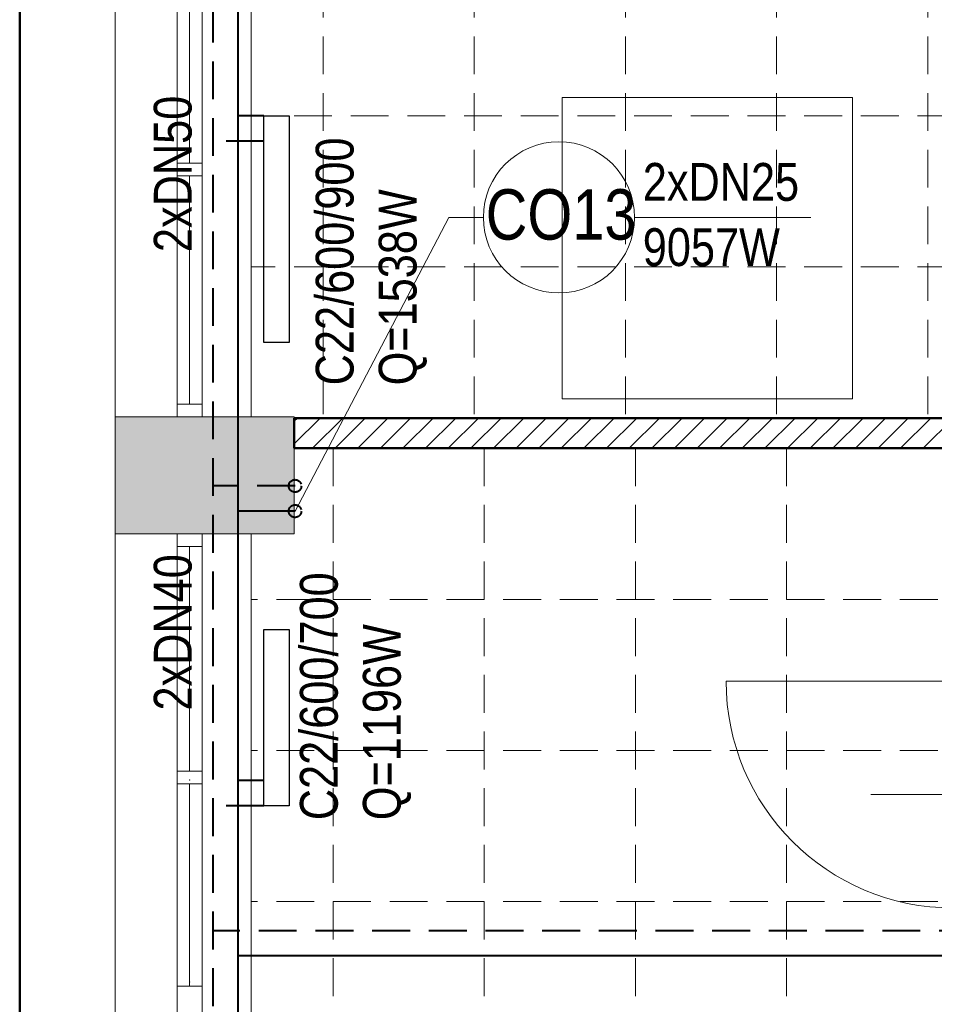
# Model space of a CAD drawing. Header units: millimetres. Extents: x -23540 to 53212, y -37964 to 41185.
# Tile 5 of 203: x -17383 to -17020, y -31611 to -31220. Entities that reach past the tile are written whole.
import ezdxf

# ---------------------------------------------------------------- set-up
doc = ezdxf.new("R2010")
doc.units = ezdxf.units.MM
doc.linetypes.add('DASHED', pattern=[0.75, 0.5, -0.25])
doc.linetypes.add('DASHEDX2', pattern=[1.5, 1, -0.5])
doc.layers.get('0').update_dxf_attribs({"lineweight": 18})
for name, color, linetype, lineweight in [('M_Ramki rysunków', 2, 'Continuous', 18), ('mm_CO_opisy', 5, 'Continuous', 9), ('mm_CO_rury', 84, 'Continuous', 40), ('mm_grzejniki', 30, 'Continuous', 30), ('PG_PRZERYWANE_ŚREDNIE', 1, 'DASHEDX2', 18), ('PG_WIDOKOWE_CIENKIE', 1, 'Continuous', 18), ('PG_ŚCIANY_DZIAŁOWE', 3, 'Continuous', 18), ('WYPOSAŻENIE GARAŻU', 253, 'Continuous', 5)]:
    doc.layers.add(name, color=color, linetype=linetype, lineweight=lineweight)
doc.styles.get("Standard").update_dxf_attribs({"font": 'arial.ttf'})

# ---------------------------------------------------------------- blocks, each defined once
blk = doc.blocks.new('dr1h901')
at = {"color": 0}
blk.add_line((-0.5, 0), (-0.5, 1), dxfattribs=at)
blk.add_line((0, 0.3622), (0, -0.2655))
blk.add_arc((-0.5, 0), 1, 0, 90, dxfattribs=at)

msp = doc.modelspace()

# ---------------------------------------------------------------- hatches: boundary and pattern name
at = {"layer": 'PG_ŚCIANY_DZIAŁOWE', "true_color": 0x636466, "transparency": 33554610}
h = msp.add_hatch(color=251, dxfattribs=at)
h.dxf.hatch_style = 1
h.paths.add_polyline_path([(-17273.79, -31377.69), (-17344.79, -31377.69), (-17344.79, -31424.19), (-17290.79, -31424.19), (-17273.79, -31424.19)])

# ---------------------------------------------------------------- linework, layer by layer
at = {"color": 251, "true_color": 0x636466}
for p, q in [((-17344.79, -31740.19), (-17344.79, -29577.69)), ((-17320.29, -31377.69), (-17320.29, -30823.69)), ((-17310.29, -31377.69), (-17310.29, -30823.69)), ((-17290.79, -30823.69), (-17290.79, -31377.69)), ((-17315.29, -31277.03), (-17315.29, -31191.36)), ((-17310.29, -31277.03), (-17320.29, -31277.03)), ((-17310.29, -31282.03), (-17320.29, -31282.03)), ((-17315.29, -31372.69), (-17315.29, -31282.03)), ((-17310.29, -31372.69), (-17320.29, -31372.69)), ((-17273.79, -31377.69), (-17344.79, -31377.69)), ((-17310.29, -31377.69), (-17320.29, -31377.69)), ((-17273.79, -31424.19), (-17273.79, -31377.69)), ((-17273.79, -31378.19), (-16744.29, -31378.19)), ((-17273.79, -31390.19), (-17273.79, -31378.19)), ((-16744.29, -31390.19), (-17273.79, -31390.19)), ((-17290.79, -31424.19), (-17344.79, -31424.19)), ((-17320.29, -31702.19), (-17320.29, -31424.19)), ((-17310.29, -31424.19), (-17320.29, -31424.19)), ((-17310.29, -31702.19), (-17310.29, -31424.19)), ((-17273.79, -31424.19), (-17290.79, -31424.19)), ((-17290.79, -31424.19), (-17290.79, -31740.19)), ((-17290.79, -31424.19), (-17273.79, -31424.19)), ((-17310.29, -31429.19), (-17320.29, -31429.19)), ((-17315.29, -31518.44), (-17315.29, -31429.19)), ((-17310.29, -31518.44), (-17320.29, -31518.44)), ((-17310.29, -31523.44), (-17320.29, -31523.44)), ((-17315.29, -31603.69), (-17315.29, -31523.44)), ((-17310.29, -31603.69), (-17320.29, -31603.69))]:
    msp.add_line(p, q, dxfattribs=at)
for p in [(-17315.29, -31279.53), (-17315.29, -31279.53), (-17315.29, -31279.53), (-17315.29, -31279.53), (-17315.29, -31521.86), (-17315.29, -31521.86), (-17315.29, -31521.86), (-17315.29, -31521.86), (-17315.29, -31602.03), (-17315.29, -31602.03), (-17315.29, -31602.03), (-17315.29, -31602.03)]:
    msp.add_point(p, dxfattribs=at)
at = {"layer": 'M_Ramki rysunków', "color": 18, "lineweight": 50, "true_color": 0x000000}
msp.add_line((-17382.74, -32853.21), (-17382.74, -28753.21), dxfattribs=at)
at = {"layer": 'mm_CO_opisy'}
for p, q in [((-17212.42, -31298.54), (-17273.43, -31415.16)), ((-17198.67, -31298.54), (-17212.42, -31298.54)), ((-17138.67, -31298.54), (-17068.67, -31298.54))]:
    msp.add_line(p, q, dxfattribs=at)
msp.add_circle((-17168.67, -31298.54), 30, dxfattribs=at)
at = {"layer": 'mm_CO_rury', "linetype": 'DASHED', "ltscale": 30}
for p, q in [((-17306.08, -29594.15), (-17306.08, -32010.86)), ((-17285.79, -31268.26), (-17306.08, -31268.26)), ((-17273.43, -31405.16), (-17306.08, -31405.16)), ((-17285.79, -31532.11), (-17306.08, -31532.11)), ((-16890.29, -31581.75), (-17306.08, -31581.75))]:
    msp.add_line(p, q, dxfattribs=at)
at = {"layer": 'mm_CO_rury'}
for p, q in [((-17296.08, -29604.15), (-17296.08, -32000.86)), ((-17285.79, -31258.26), (-17296.08, -31258.26)), ((-17273.43, -31415.16), (-17296.08, -31415.16)), ((-17285.79, -31522.11), (-17296.08, -31522.11)), ((-16840.29, -31591.75), (-17296.08, -31591.75))]:
    msp.add_line(p, q, dxfattribs=at)
at = {"layer": 'mm_CO_rury', "linetype": 'DASHED', "ltscale": 30}
for centre in [(-17273.43, -31405.16), (-17273.43, -31415.16)]:
    msp.add_circle(centre, 2.5, dxfattribs=at)
at = {"layer": 'mm_grzejniki', "lineweight": 30}
for points in [[(-17285.79, -31348.26), (-17285.79, -31258.26), (-17275.79, -31258.26), (-17275.79, -31348.26)], [(-17285.79, -31532.11), (-17285.79, -31462.11), (-17275.79, -31462.11), (-17275.79, -31532.11)]]:
    msp.add_lwpolyline(points, close=True, dxfattribs=at)
at = {"layer": 'PG_PRZERYWANE_ŚREDNIE', "color": 251, "lineweight": 15, "ltscale": 15, "true_color": 0x636466}
for p, q in [((-17262.29, -30416.69), (-17262.29, -31378.19)), ((-17202.29, -30416.69), (-17202.29, -31378.19)), ((-17142.29, -30416.69), (-17142.29, -31378.19)), ((-17082.29, -30416.69), (-17082.29, -31378.19)), ((-17022.29, -30416.69), (-17022.29, -31378.19)), ((-16696.29, -31258.19), (-17290.79, -31258.19)), ((-16696.29, -31318.19), (-17290.79, -31318.19)), ((-16744.29, -31378.19), (-17273.79, -31378.19)), ((-17258.29, -31390.19), (-17258.29, -31707.19)), ((-17198.29, -31390.19), (-17198.29, -31707.19)), ((-17138.29, -31390.19), (-17138.29, -31707.19)), ((-17078.29, -31390.19), (-17078.29, -31707.19)), ((-17018.29, -31450.19), (-17290.79, -31450.19)), ((-17018.29, -31510.19), (-17290.79, -31510.19)), ((-17018.29, -31570.19), (-17290.79, -31570.19))]:
    msp.add_line(p, q, dxfattribs=at)
at = {"layer": 'PG_WIDOKOWE_CIENKIE', "color": 251, "lineweight": 13, "true_color": 0x636466}
for p, q in [((-17167.44, -31370.56), (-17167.44, -31250.97)), ((-17167.44, -31250.97), (-17052.08, -31250.97)), ((-17052.08, -31250.97), (-17052.08, -31370.56)), ((-17052.08, -31370.56), (-17167.44, -31370.56))]:
    msp.add_line(p, q, dxfattribs=at)
at = {"layer": 'PG_WIDOKOWE_CIENKIE', "color": 251, "lineweight": 50, "true_color": 0x636466}
for p, q in [((-17273.79, -31378.19), (-16744.29, -31378.19)), ((-17273.79, -31378.19), (-17273.79, -31390.19)), ((-17273.79, -31390.19), (-16744.29, -31390.19))]:
    msp.add_line(p, q, dxfattribs=at)
at = {"layer": 'PG_WIDOKOWE_CIENKIE', "color": 251, "linetype": 'Continuous', "lineweight": 18, "true_color": 0x636466}
for p, q in [((-17273.79, -31379.51), (-17272.47, -31378.19)), ((-17273.79, -31388.49), (-17263.49, -31378.19)), ((-17266.51, -31390.19), (-17254.51, -31378.19)), ((-17257.53, -31390.19), (-17245.53, -31378.19)), ((-17248.55, -31390.19), (-17236.55, -31378.19)), ((-17239.57, -31390.19), (-17227.57, -31378.19)), ((-17230.59, -31390.19), (-17218.59, -31378.19)), ((-17221.61, -31390.19), (-17209.61, -31378.19)), ((-17212.63, -31390.19), (-17200.63, -31378.19)), ((-17203.65, -31390.19), (-17191.65, -31378.19)), ((-17194.67, -31390.19), (-17182.67, -31378.19)), ((-17185.69, -31390.19), (-17173.69, -31378.19)), ((-17176.71, -31390.19), (-17164.71, -31378.19)), ((-17167.73, -31390.19), (-17155.73, -31378.19)), ((-17158.75, -31390.19), (-17146.75, -31378.19)), ((-17149.77, -31390.19), (-17137.77, -31378.19)), ((-17140.79, -31390.19), (-17128.79, -31378.19)), ((-17131.81, -31390.19), (-17119.81, -31378.19)), ((-17122.83, -31390.19), (-17110.83, -31378.19)), ((-17113.85, -31390.19), (-17101.85, -31378.19)), ((-17104.87, -31390.19), (-17092.87, -31378.19)), ((-17095.88, -31390.19), (-17083.88, -31378.19)), ((-17086.9, -31390.19), (-17074.9, -31378.19)), ((-17077.92, -31390.19), (-17065.92, -31378.19)), ((-17068.94, -31390.19), (-17056.94, -31378.19)), ((-17059.96, -31390.19), (-17047.96, -31378.19)), ((-17050.98, -31390.19), (-17038.98, -31378.19)), ((-17042, -31390.19), (-17030, -31378.19)), ((-17033.02, -31390.19), (-17021.02, -31378.19)), ((-17024.04, -31390.19), (-17012.04, -31378.19))]:
    msp.add_line(p, q, dxfattribs=at)

# ---------------------------------------------------------------- block references
at = {"layer": 'WYPOSAŻENIE GARAŻU', "color": 251, "true_color": 0x636466, "xscale": -90, "yscale": 90, "zscale": -90, "rotation": 90}
msp.add_blockref('dr1h901', (-17012.29, -31527.69), dxfattribs=at)

# ---------------------------------------------------------------- texts
at = {"layer": 'mm_CO_opisy', "char_height": 15, "attachment_point": 1, "rotation": 90}
for s, width, gutter_width, heights, insert in [('{\\fArial Narrow|b0|i0|c238|p34;2xDN50}', 39.6329, 1, [21.07], (-17329.49, -31312.32)), ('\\fArial Narrow|b0|i0|c238|p34;C22/600/900\\PQ=1538W\\P', 136.2183, 0, [73.13], (-17265.21, -31365.23)), ('{\\fArial Narrow|b0|i0|c238|p34;2xDN40}', 39.6329, 1, [21.07], (-17329.49, -31494.32)), ('\\fArial Narrow|b0|i0|c238|p34;C22/600/700\\PQ=1196W\\P', 136.2183, 0, [73.13], (-17271.48, -31537.85))]:
    msp.add_mtext_dynamic_manual_height_columns(s, width=width, gutter_width=gutter_width, heights=heights, dxfattribs=dict(at, insert=insert))
at = {"layer": 'mm_CO_opisy', "attachment_point": 1}
for s, width, heights, insert, char_height in [('{\\fArial Narrow|b0|i0|c238|p34;2xDN25}', 39.6329, [21.07], (-17135.39, -31276.97), 15), ('{\\fArial Narrow|b0|i0|c238|p34;CO13}', 32.1121, [0], (-17197.74, -31287.37), 20), ('{\\fArial Narrow|b0|i0|c238|p34;9057W}', 39.6329, [21.07], (-17135.39, -31302.85), 15)]:
    msp.add_mtext_dynamic_manual_height_columns(s, width=width, gutter_width=1, heights=heights, dxfattribs=dict(at, insert=insert, char_height=char_height))

doc.saveas('drawing.dxf')
